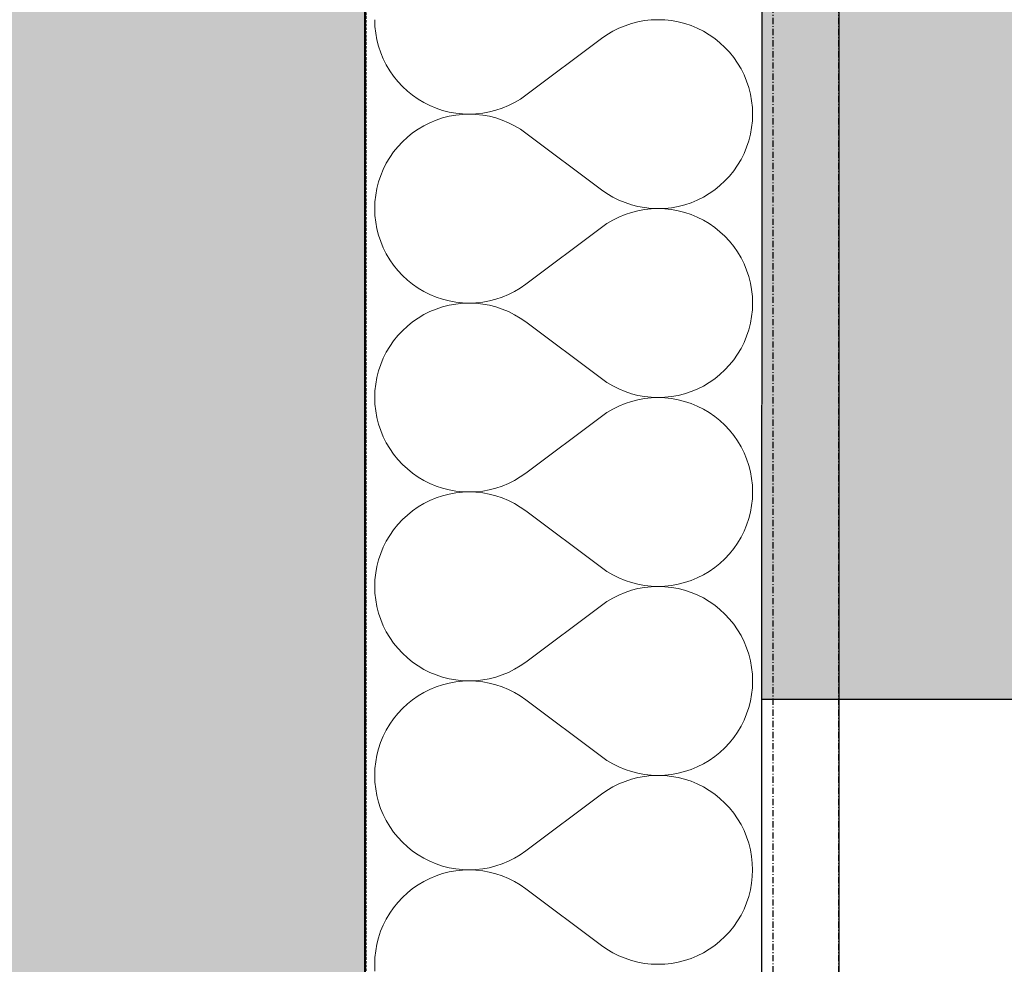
# Model space of a CAD drawing. Header units: millimetres. Extents: x -28761 to 4793, y -4271 to 20239.
# Tile 240 of 256: x -461 to -64, y 8457 to 8838. Entities that reach past the tile are written whole.
import ezdxf

# ---------------------------------------------------------------- set-up
doc = ezdxf.new("R2010")
doc.units = ezdxf.units.MM
doc.header["$MEASUREMENT"] = 0
for name, pattern in [('Wipeout_Contour', [1000, 0, -1000]), ('Čerchovaná M', [4.5, 2.5, -0.85, 0.3, -0.85]), ('čárkovaná 3', [1.5, 1, -0.5])]:
    doc.linetypes.add(name, pattern=pattern)
for name, color, linetype in [('5._POHLED ZÁPADNÍ_1_Konstrukce - nenosné', 7, 'Continuous'), ('5._POHLED ZÁPADNÍ_1_Konstrukce - nosné', 7, 'Continuous'), ('5._POHLED ZÁPADNÍ_1_Nové_Konstrukce - nenosné', 7, 'Continuous'), ('5._POHLED ZÁPADNÍ_1_Nové_Konstrukce - nosné', 7, 'Continuous'), ('5._POHLED ZÁPADNÍ_1_Nové_Výplně - Povrchové', 7, 'Continuous'), ('5._POHLED ZÁPADNÍ_1_Nové_Výplně – Řezové', 7, 'Continuous'), ('5._POHLED ZÁPADNÍ_1_Výplně – Řezové', 7, 'Continuous')]:
    doc.layers.add(name, color=color, linetype=linetype)

# ---------------------------------------------------------------- blocks, each defined once
blk = doc.blocks.new('*X16', base_point=(-30186.65, -6515.26))
at = {"layer": '5._POHLED ZÁPADNÍ_1_Nové_Výplně – Řezové', "color": 21, "linetype": 'Continuous', "lineweight": 20, "true_color": 0xffaaaa}
for p, q in [((-317.86, 8838.1), (-317.77, 8835.38)), ((-317.77, 8835.38), (-317.47, 8832.68)), ((-216.92, 8835.69), (-219.43, 8834.64)), ((-214.34, 8836.55), (-216.92, 8835.69)), ((-211.7, 8837.22), (-214.34, 8836.55)), ((-209.02, 8837.71), (-211.7, 8837.22)), ((-206.32, 8838), (-209.02, 8837.71)), ((-203.6, 8838.1), (-206.32, 8838)), ((-200.88, 8838), (-203.6, 8838.1)), ((-198.18, 8837.72), (-200.88, 8838)), ((-195.5, 8837.23), (-198.18, 8837.72)), ((-192.86, 8836.56), (-195.5, 8837.23)), ((-190.28, 8835.7), (-192.86, 8836.56)), ((-187.77, 8834.66), (-190.28, 8835.7)), ((-317.47, 8832.68), (-316.99, 8830)), ((-224.2, 8832.04), (-226.43, 8830.48)), ((-221.86, 8833.43), (-224.2, 8832.04)), ((-219.43, 8834.64), (-221.86, 8833.43)), ((-185.33, 8833.45), (-187.77, 8834.66)), ((-182.99, 8832.06), (-185.33, 8833.45)), ((-180.76, 8830.51), (-182.99, 8832.06)), ((-316.99, 8830), (-316.32, 8827.37)), ((-316.32, 8827.37), (-315.46, 8824.78)), ((-226.43, 8830.48), (-256.91, 8807.63)), ((-178.64, 8828.8), (-180.76, 8830.51)), ((-176.65, 8826.95), (-178.64, 8828.8)), ((-174.79, 8824.96), (-176.65, 8826.95)), ((-315.46, 8824.78), (-314.42, 8822.27)), ((-173.09, 8822.84), (-174.79, 8824.96)), ((-314.42, 8822.27), (-313.2, 8819.84)), ((-313.2, 8819.84), (-311.81, 8817.5)), ((-171.53, 8820.61), (-173.09, 8822.84)), ((-170.15, 8818.27), (-171.53, 8820.61)), ((-311.81, 8817.5), (-310.26, 8815.27)), ((-310.26, 8815.27), (-308.55, 8813.15)), ((-168.93, 8815.84), (-170.15, 8818.27)), ((-167.89, 8813.32), (-168.93, 8815.84)), ((-308.55, 8813.15), (-306.7, 8811.16)), ((-306.7, 8811.16), (-304.7, 8809.3)), ((-167.03, 8810.74), (-167.89, 8813.32)), ((-304.7, 8809.3), (-302.59, 8807.6)), ((-302.59, 8807.6), (-300.35, 8806.05)), ((-259.14, 8806.07), (-256.91, 8807.63)), ((-166.35, 8808.1), (-167.03, 8810.74)), ((-165.87, 8805.43), (-166.35, 8808.1)), ((-300.35, 8806.05), (-298.01, 8804.66)), ((-298.01, 8804.66), (-295.58, 8803.44)), ((-295.58, 8803.44), (-293.06, 8802.4)), ((-266.43, 8802.42), (-263.91, 8803.46)), ((-263.91, 8803.46), (-261.48, 8804.68)), ((-261.48, 8804.68), (-259.14, 8806.07)), ((-165.58, 8802.72), (-165.87, 8805.43)), ((-293.06, 8802.4), (-290.48, 8801.54)), ((-290.48, 8801.54), (-287.85, 8800.87)), ((-287.85, 8799.14), (-290.48, 8798.47)), ((-287.85, 8800.87), (-285.17, 8800.39)), ((-285.17, 8799.62), (-287.85, 8799.14)), ((-285.17, 8800.39), (-282.46, 8800.1)), ((-282.46, 8799.91), (-285.17, 8799.62)), ((-282.46, 8800.1), (-279.74, 8800.01)), ((-279.74, 8800.01), (-282.46, 8799.91)), ((-279.74, 8800.01), (-277.02, 8800.11)), ((-277.02, 8799.91), (-279.74, 8800.01)), ((-277.02, 8800.11), (-274.32, 8800.4)), ((-274.32, 8799.61), (-277.02, 8799.91)), ((-274.32, 8800.4), (-271.64, 8800.88)), ((-271.64, 8799.13), (-274.32, 8799.61)), ((-271.64, 8800.88), (-269.01, 8801.56)), ((-269.01, 8798.46), (-271.64, 8799.13)), ((-269.01, 8801.56), (-266.43, 8802.42)), ((-165.48, 8800), (-165.58, 8802.72)), ((-165.58, 8797.29), (-165.48, 8800)), ((-298.01, 8795.36), (-300.35, 8793.97)), ((-295.58, 8796.57), (-298.01, 8795.36)), ((-293.06, 8797.61), (-295.58, 8796.57)), ((-290.48, 8798.47), (-293.06, 8797.61)), ((-266.43, 8797.59), (-269.01, 8798.46)), ((-263.91, 8796.55), (-266.43, 8797.59)), ((-261.48, 8795.33), (-263.91, 8796.55)), ((-259.14, 8793.94), (-261.48, 8795.33)), ((-165.87, 8794.58), (-165.58, 8797.29)), ((-302.59, 8792.42), (-304.71, 8790.71)), ((-300.35, 8793.97), (-302.59, 8792.42)), ((-256.91, 8792.39), (-259.14, 8793.94)), ((-226.44, 8769.53), (-256.91, 8792.39)), ((-167.03, 8789.27), (-166.35, 8791.9)), ((-166.35, 8791.9), (-165.87, 8794.58)), ((-306.7, 8788.86), (-308.55, 8786.87)), ((-304.71, 8790.71), (-306.7, 8788.86)), ((-167.89, 8786.69), (-167.03, 8789.27)), ((-310.26, 8784.75), (-311.81, 8782.52)), ((-308.55, 8786.87), (-310.26, 8784.75)), ((-170.15, 8781.74), (-168.93, 8784.17)), ((-168.93, 8784.17), (-167.89, 8786.69)), ((-313.2, 8780.18), (-314.42, 8777.74)), ((-311.81, 8782.52), (-313.2, 8780.18)), ((-173.09, 8777.17), (-171.53, 8779.4)), ((-171.53, 8779.4), (-170.15, 8781.74)), ((-314.42, 8777.74), (-315.46, 8775.23)), ((-174.79, 8775.05), (-173.09, 8777.17)), ((-316.32, 8772.65), (-316.99, 8770.01)), ((-315.46, 8775.23), (-316.32, 8772.65)), ((-178.64, 8771.21), (-176.65, 8773.06)), ((-176.65, 8773.06), (-174.79, 8775.05)), ((-317.48, 8767.34), (-317.77, 8764.63)), ((-316.99, 8770.01), (-317.48, 8767.34)), ((-226.44, 8769.53), (-224.2, 8767.98)), ((-224.2, 8767.98), (-221.86, 8766.59)), ((-185.34, 8766.56), (-183, 8767.95)), ((-183, 8767.95), (-180.76, 8769.5)), ((-180.76, 8769.5), (-178.64, 8771.21)), ((-317.77, 8764.63), (-317.86, 8761.91)), ((-221.86, 8766.59), (-219.43, 8765.37)), ((-219.43, 8765.37), (-216.92, 8764.32)), ((-216.92, 8764.32), (-214.34, 8763.46)), ((-214.34, 8763.46), (-211.7, 8762.79)), ((-195.5, 8762.78), (-192.86, 8763.45)), ((-192.86, 8763.45), (-190.28, 8764.3)), ((-190.28, 8764.3), (-187.77, 8765.34)), ((-187.77, 8765.34), (-185.34, 8766.56)), ((-317.86, 8761.91), (-317.77, 8759.19)), ((-216.92, 8759.5), (-219.43, 8758.45)), ((-214.34, 8760.36), (-216.92, 8759.5)), ((-211.7, 8761.03), (-214.34, 8760.36)), ((-211.7, 8762.79), (-209.03, 8762.3)), ((-209.03, 8761.52), (-211.7, 8761.03)), ((-209.03, 8762.3), (-206.32, 8762.01)), ((-206.32, 8761.81), (-209.03, 8761.52)), ((-206.32, 8762.01), (-203.6, 8761.91)), ((-203.6, 8761.91), (-206.32, 8761.81)), ((-203.6, 8761.91), (-200.88, 8762)), ((-200.88, 8761.81), (-203.6, 8761.91)), ((-200.88, 8762), (-198.18, 8762.29)), ((-198.18, 8761.52), (-200.88, 8761.81)), ((-198.18, 8762.29), (-195.5, 8762.78)), ((-195.5, 8761.04), (-198.18, 8761.52)), ((-192.86, 8760.37), (-195.5, 8761.04)), ((-190.28, 8759.51), (-192.86, 8760.37)), ((-187.77, 8758.47), (-190.28, 8759.51)), ((-317.77, 8759.19), (-317.48, 8756.49)), ((-317.48, 8756.49), (-316.99, 8753.81)), ((-224.2, 8755.84), (-226.44, 8754.29)), ((-221.86, 8757.23), (-224.2, 8755.84)), ((-219.43, 8758.45), (-221.86, 8757.23)), ((-185.34, 8757.26), (-187.77, 8758.47)), ((-183, 8755.87), (-185.34, 8757.26)), ((-180.76, 8754.32), (-183, 8755.87)), ((-316.99, 8753.81), (-316.32, 8751.18)), ((-226.44, 8754.29), (-256.91, 8731.43)), ((-178.64, 8752.61), (-180.76, 8754.32)), ((-176.65, 8750.76), (-178.64, 8752.61)), ((-316.32, 8751.18), (-315.46, 8748.59)), ((-315.46, 8748.59), (-314.42, 8746.08)), ((-174.8, 8748.77), (-176.65, 8750.76)), ((-173.09, 8746.65), (-174.8, 8748.77)), ((-314.42, 8746.08), (-313.2, 8743.65)), ((-313.2, 8743.65), (-311.81, 8741.31)), ((-171.54, 8744.42), (-173.09, 8746.65)), ((-170.15, 8742.08), (-171.54, 8744.42)), ((-311.81, 8741.31), (-310.26, 8739.07)), ((-168.93, 8739.64), (-170.15, 8742.08)), ((-167.89, 8737.13), (-168.93, 8739.64)), ((-310.26, 8739.07), (-308.55, 8736.96)), ((-308.55, 8736.96), (-306.7, 8734.97)), ((-167.03, 8734.55), (-167.89, 8737.13)), ((-306.7, 8734.97), (-304.71, 8733.11)), ((-304.71, 8733.11), (-302.59, 8731.41)), ((-166.36, 8731.91), (-167.03, 8734.55)), ((-165.87, 8729.24), (-166.36, 8731.91)), ((-302.59, 8731.41), (-300.35, 8729.86)), ((-300.35, 8729.86), (-298.01, 8728.47)), ((-298.01, 8728.47), (-295.58, 8727.25)), ((-263.92, 8727.27), (-261.48, 8728.49)), ((-261.48, 8728.49), (-259.15, 8729.88)), ((-259.15, 8729.88), (-256.91, 8731.43)), ((-165.58, 8726.53), (-165.87, 8729.24)), ((-295.58, 8727.25), (-293.06, 8726.21)), ((-293.06, 8726.21), (-290.48, 8725.35)), ((-290.48, 8725.35), (-287.85, 8724.68)), ((-287.85, 8724.68), (-285.17, 8724.2)), ((-285.17, 8724.2), (-282.46, 8723.91)), ((-282.46, 8723.72), (-285.17, 8723.43)), ((-282.46, 8723.91), (-279.75, 8723.82)), ((-279.75, 8723.82), (-282.46, 8723.72)), ((-279.75, 8723.82), (-277.03, 8723.92)), ((-277.03, 8723.72), (-279.75, 8723.82)), ((-277.03, 8723.92), (-274.32, 8724.21)), ((-274.32, 8723.42), (-277.03, 8723.72)), ((-274.32, 8724.21), (-271.64, 8724.69)), ((-271.64, 8724.69), (-269.01, 8725.37)), ((-269.01, 8725.37), (-266.43, 8726.23)), ((-266.43, 8726.23), (-263.92, 8727.27)), ((-165.48, 8723.81), (-165.58, 8726.53)), ((-165.58, 8721.09), (-165.48, 8723.81)), ((-295.58, 8720.38), (-298.01, 8719.16)), ((-293.07, 8721.42), (-295.58, 8720.38)), ((-290.48, 8722.28), (-293.07, 8721.42)), ((-287.85, 8722.95), (-290.48, 8722.28)), ((-285.17, 8723.43), (-287.85, 8722.95)), ((-271.64, 8722.94), (-274.32, 8723.42)), ((-269.01, 8722.26), (-271.64, 8722.94)), ((-266.43, 8721.4), (-269.01, 8722.26)), ((-263.92, 8720.36), (-266.43, 8721.4)), ((-261.48, 8719.14), (-263.92, 8720.36)), ((-165.87, 8718.39), (-165.58, 8721.09)), ((-302.59, 8716.23), (-304.71, 8714.52)), ((-300.35, 8717.78), (-302.59, 8716.23)), ((-298.01, 8719.16), (-300.35, 8717.78)), ((-259.15, 8717.75), (-261.48, 8719.14)), ((-256.91, 8716.2), (-259.15, 8717.75)), ((-226.44, 8693.34), (-256.91, 8716.2)), ((-167.03, 8713.08), (-166.36, 8715.71)), ((-166.36, 8715.71), (-165.87, 8718.39)), ((-306.7, 8712.67), (-308.55, 8710.68)), ((-304.71, 8714.52), (-306.7, 8712.67)), ((-167.89, 8710.5), (-167.03, 8713.08)), ((-310.26, 8708.56), (-311.81, 8706.33)), ((-308.55, 8710.68), (-310.26, 8708.56)), ((-170.15, 8705.55), (-168.93, 8707.98)), ((-168.93, 8707.98), (-167.89, 8710.5)), ((-313.2, 8703.99), (-314.42, 8701.55)), ((-311.81, 8706.33), (-313.2, 8703.99)), ((-171.54, 8703.21), (-170.15, 8705.55)), ((-314.42, 8701.55), (-315.46, 8699.04)), ((-174.8, 8698.86), (-173.09, 8700.98)), ((-173.09, 8700.98), (-171.54, 8703.21)), ((-316.32, 8696.46), (-316.99, 8693.82)), ((-315.46, 8699.04), (-316.32, 8696.46)), ((-178.64, 8695.01), (-176.65, 8696.87)), ((-176.65, 8696.87), (-174.8, 8698.86)), ((-316.99, 8693.82), (-317.48, 8691.15)), ((-226.44, 8693.34), (-224.2, 8691.79)), ((-183, 8691.76), (-180.76, 8693.31)), ((-180.76, 8693.31), (-178.64, 8695.01)), ((-317.77, 8688.44), (-317.87, 8685.72)), ((-317.48, 8691.15), (-317.77, 8688.44)), ((-224.2, 8691.79), (-221.87, 8690.39)), ((-221.87, 8690.39), (-219.43, 8689.18)), ((-219.43, 8689.18), (-216.92, 8688.13)), ((-216.92, 8688.13), (-214.34, 8687.27)), ((-192.87, 8687.26), (-190.28, 8688.11)), ((-190.28, 8688.11), (-187.77, 8689.15)), ((-187.77, 8689.15), (-185.34, 8690.37)), ((-185.34, 8690.37), (-183, 8691.76)), ((-317.87, 8685.72), (-317.77, 8683)), ((-214.34, 8684.17), (-216.92, 8683.31)), ((-214.34, 8687.27), (-211.7, 8686.6)), ((-211.7, 8684.84), (-214.34, 8684.17)), ((-211.7, 8686.6), (-209.03, 8686.11)), ((-209.03, 8685.33), (-211.7, 8684.84)), ((-209.03, 8686.11), (-206.32, 8685.82)), ((-206.32, 8685.62), (-209.03, 8685.33)), ((-206.32, 8685.82), (-203.6, 8685.72)), ((-203.6, 8685.72), (-206.32, 8685.62)), ((-203.6, 8685.72), (-200.89, 8685.81)), ((-200.89, 8685.62), (-203.6, 8685.72)), ((-200.89, 8685.81), (-198.18, 8686.1)), ((-198.18, 8685.33), (-200.89, 8685.62)), ((-198.18, 8686.1), (-195.5, 8686.59)), ((-195.5, 8684.85), (-198.18, 8685.33)), ((-195.5, 8686.59), (-192.87, 8687.26)), ((-192.87, 8684.18), (-195.5, 8684.85)), ((-190.28, 8683.32), (-192.87, 8684.18)), ((-317.77, 8683), (-317.48, 8680.3)), ((-317.48, 8680.3), (-316.99, 8677.62)), ((-221.87, 8681.04), (-224.2, 8679.65)), ((-219.43, 8682.26), (-221.87, 8681.04)), ((-216.92, 8683.31), (-219.43, 8682.26)), ((-187.77, 8682.28), (-190.28, 8683.32)), ((-185.34, 8681.07), (-187.77, 8682.28)), ((-183, 8679.68), (-185.34, 8681.07)), ((-316.99, 8677.62), (-316.32, 8674.98)), ((-226.44, 8678.1), (-256.91, 8655.24)), ((-224.2, 8679.65), (-226.44, 8678.1)), ((-180.76, 8678.13), (-183, 8679.68)), ((-178.64, 8676.42), (-180.76, 8678.13)), ((-176.65, 8674.57), (-178.64, 8676.42)), ((-316.32, 8674.98), (-315.46, 8672.4)), ((-315.46, 8672.4), (-314.42, 8669.89)), ((-174.8, 8672.58), (-176.65, 8674.57)), ((-173.09, 8670.46), (-174.8, 8672.58)), ((-314.42, 8669.89), (-313.2, 8667.46)), ((-171.54, 8668.23), (-173.09, 8670.46)), ((-170.15, 8665.89), (-171.54, 8668.23)), ((-313.2, 8667.46), (-311.81, 8665.12)), ((-311.81, 8665.12), (-310.26, 8662.88)), ((-168.93, 8663.45), (-170.15, 8665.89)), ((-310.26, 8662.88), (-308.55, 8660.77)), ((-308.55, 8660.77), (-306.7, 8658.78)), ((-167.89, 8660.94), (-168.93, 8663.45)), ((-167.03, 8658.36), (-167.89, 8660.94)), ((-306.7, 8658.78), (-304.71, 8656.92)), ((-304.71, 8656.92), (-302.59, 8655.22)), ((-166.36, 8655.72), (-167.03, 8658.36)), ((-302.59, 8655.22), (-300.35, 8653.67)), ((-300.35, 8653.67), (-298.01, 8652.28)), ((-298.01, 8652.28), (-295.58, 8651.06)), ((-263.92, 8651.08), (-261.49, 8652.3)), ((-261.49, 8652.3), (-259.15, 8653.69)), ((-259.15, 8653.69), (-256.91, 8655.24)), ((-165.87, 8653.05), (-166.36, 8655.72)), ((-165.58, 8650.34), (-165.87, 8653.05)), ((-295.58, 8651.06), (-293.07, 8650.02)), ((-293.07, 8650.02), (-290.49, 8649.16)), ((-290.49, 8649.16), (-287.85, 8648.49)), ((-287.85, 8648.49), (-285.17, 8648.01)), ((-274.32, 8648.02), (-271.65, 8648.5)), ((-271.65, 8648.5), (-269.01, 8649.18)), ((-269.01, 8649.18), (-266.43, 8650.04)), ((-266.43, 8650.04), (-263.92, 8651.08)), ((-165.49, 8647.62), (-165.58, 8650.34)), ((-293.07, 8645.23), (-295.58, 8644.19)), ((-290.49, 8646.09), (-293.07, 8645.23)), ((-287.85, 8646.76), (-290.49, 8646.09)), ((-285.17, 8647.24), (-287.85, 8646.76)), ((-285.17, 8648.01), (-282.47, 8647.72)), ((-282.47, 8647.53), (-285.17, 8647.24)), ((-282.47, 8647.72), (-279.75, 8647.63)), ((-279.75, 8647.63), (-282.47, 8647.53)), ((-279.75, 8647.63), (-277.03, 8647.72)), ((-277.03, 8647.53), (-279.75, 8647.63)), ((-277.03, 8647.72), (-274.32, 8648.02)), ((-274.32, 8647.23), (-277.03, 8647.53)), ((-271.65, 8646.75), (-274.32, 8647.23)), ((-269.01, 8646.07), (-271.65, 8646.75)), ((-266.43, 8645.21), (-269.01, 8646.07)), ((-263.92, 8644.17), (-266.43, 8645.21)), ((-165.87, 8642.2), (-165.58, 8644.9)), ((-165.58, 8644.9), (-165.49, 8647.62)), ((-300.35, 8641.59), (-302.59, 8640.04)), ((-298.01, 8642.97), (-300.35, 8641.59)), ((-295.58, 8644.19), (-298.01, 8642.97)), ((-261.49, 8642.95), (-263.92, 8644.17)), ((-259.15, 8641.56), (-261.49, 8642.95)), ((-256.91, 8640.01), (-259.15, 8641.56)), ((-166.36, 8639.52), (-165.87, 8642.2)), ((-306.7, 8636.48), (-308.56, 8634.49)), ((-304.71, 8638.33), (-306.7, 8636.48)), ((-302.59, 8640.04), (-304.71, 8638.33)), ((-226.44, 8617.15), (-256.91, 8640.01)), ((-167.89, 8634.3), (-167.03, 8636.89)), ((-167.03, 8636.89), (-166.36, 8639.52)), ((-310.26, 8632.37), (-311.81, 8630.13)), ((-308.56, 8634.49), (-310.26, 8632.37)), ((-168.93, 8631.79), (-167.89, 8634.3)), ((-311.81, 8630.13), (-313.2, 8627.8)), ((-171.54, 8627.02), (-170.15, 8629.36)), ((-170.15, 8629.36), (-168.93, 8631.79)), ((-314.42, 8625.36), (-315.46, 8622.85)), ((-313.2, 8627.8), (-314.42, 8625.36)), ((-174.8, 8622.67), (-173.09, 8624.79)), ((-173.09, 8624.79), (-171.54, 8627.02)), ((-315.46, 8622.85), (-316.32, 8620.27)), ((-178.64, 8618.82), (-176.65, 8620.68)), ((-176.65, 8620.68), (-174.8, 8622.67)), ((-317, 8617.63), (-317.48, 8614.96)), ((-316.32, 8620.27), (-317, 8617.63)), ((-226.44, 8617.15), (-224.21, 8615.59)), ((-183, 8615.57), (-180.76, 8617.12)), ((-180.76, 8617.12), (-178.64, 8618.82)), ((-317.48, 8614.96), (-317.77, 8612.25)), ((-224.21, 8615.59), (-221.87, 8614.2)), ((-221.87, 8614.2), (-219.44, 8612.98)), ((-219.44, 8612.98), (-216.92, 8611.94)), ((-190.29, 8611.92), (-187.77, 8612.96)), ((-187.77, 8612.96), (-185.34, 8614.18)), ((-185.34, 8614.18), (-183, 8615.57)), ((-317.77, 8612.25), (-317.87, 8609.53)), ((-317.87, 8609.53), (-317.77, 8606.81)), ((-216.92, 8611.94), (-214.34, 8611.08)), ((-214.34, 8611.08), (-211.71, 8610.41)), ((-211.71, 8608.65), (-214.34, 8607.98)), ((-211.71, 8610.41), (-209.03, 8609.92)), ((-209.03, 8609.14), (-211.71, 8608.65)), ((-209.03, 8609.92), (-206.33, 8609.63)), ((-206.33, 8609.43), (-209.03, 8609.14)), ((-206.33, 8609.63), (-203.61, 8609.53)), ((-203.61, 8609.53), (-206.33, 8609.43)), ((-203.61, 8609.53), (-200.89, 8609.62)), ((-200.89, 8609.43), (-203.61, 8609.53)), ((-200.89, 8609.62), (-198.18, 8609.91)), ((-198.18, 8609.14), (-200.89, 8609.43)), ((-198.18, 8609.91), (-195.5, 8610.39)), ((-195.5, 8608.66), (-198.18, 8609.14)), ((-195.5, 8610.39), (-192.87, 8611.07)), ((-192.87, 8607.99), (-195.5, 8608.66)), ((-192.87, 8611.07), (-190.29, 8611.92)), ((-317.77, 8606.81), (-317.48, 8604.11)), ((-221.87, 8604.85), (-224.21, 8603.46)), ((-219.44, 8606.07), (-221.87, 8604.85)), ((-216.92, 8607.12), (-219.44, 8606.07)), ((-214.34, 8607.98), (-216.92, 8607.12)), ((-190.29, 8607.13), (-192.87, 8607.99)), ((-187.77, 8606.09), (-190.29, 8607.13)), ((-185.34, 8604.88), (-187.77, 8606.09)), ((-183, 8603.49), (-185.34, 8604.88)), ((-317.48, 8604.11), (-317, 8601.43)), ((-317, 8601.43), (-316.32, 8598.79)), ((-226.44, 8601.91), (-256.92, 8579.05)), ((-224.21, 8603.46), (-226.44, 8601.91)), ((-180.76, 8601.94), (-183, 8603.49)), ((-178.65, 8600.23), (-180.76, 8601.94)), ((-316.32, 8598.79), (-315.46, 8596.21)), ((-176.65, 8598.38), (-178.65, 8600.23)), ((-174.8, 8596.39), (-176.65, 8598.38)), ((-315.46, 8596.21), (-314.42, 8593.7)), ((-314.42, 8593.7), (-313.2, 8591.27)), ((-173.09, 8594.27), (-174.8, 8596.39)), ((-171.54, 8592.04), (-173.09, 8594.27)), ((-313.2, 8591.27), (-311.82, 8588.93)), ((-311.82, 8588.93), (-310.26, 8586.69)), ((-170.15, 8589.7), (-171.54, 8592.04)), ((-168.93, 8587.26), (-170.15, 8589.7)), ((-310.26, 8586.69), (-308.56, 8584.58)), ((-167.89, 8584.75), (-168.93, 8587.26)), ((-167.03, 8582.17), (-167.89, 8584.75)), ((-308.56, 8584.58), (-306.7, 8582.59)), ((-306.7, 8582.59), (-304.71, 8580.73)), ((-304.71, 8580.73), (-302.59, 8579.03)), ((-166.36, 8579.53), (-167.03, 8582.17)), ((-302.59, 8579.03), (-300.36, 8577.47)), ((-300.36, 8577.47), (-298.02, 8576.09)), ((-261.49, 8576.11), (-259.15, 8577.5)), ((-259.15, 8577.5), (-256.92, 8579.05)), ((-165.88, 8576.86), (-166.36, 8579.53)), ((-165.58, 8574.15), (-165.88, 8576.86)), ((-298.02, 8576.09), (-295.58, 8574.87)), ((-295.58, 8574.87), (-293.07, 8573.83)), ((-293.07, 8573.83), (-290.49, 8572.97)), ((-290.49, 8572.97), (-287.85, 8572.3)), ((-271.65, 8572.31), (-269.01, 8572.99)), ((-269.01, 8572.99), (-266.43, 8573.85)), ((-266.43, 8573.85), (-263.92, 8574.89)), ((-263.92, 8574.89), (-261.49, 8576.11)), ((-165.49, 8571.43), (-165.58, 8574.15)), ((-293.07, 8569.04), (-295.58, 8568)), ((-290.49, 8569.9), (-293.07, 8569.04)), ((-287.85, 8570.57), (-290.49, 8569.9)), ((-287.85, 8572.3), (-285.17, 8571.82)), ((-285.17, 8571.05), (-287.85, 8570.57)), ((-285.17, 8571.82), (-282.47, 8571.53)), ((-282.47, 8571.34), (-285.17, 8571.05)), ((-282.47, 8571.53), (-279.75, 8571.44)), ((-279.75, 8571.44), (-282.47, 8571.34)), ((-279.75, 8571.44), (-277.03, 8571.53)), ((-277.03, 8571.34), (-279.75, 8571.44)), ((-277.03, 8571.53), (-274.33, 8571.83)), ((-274.33, 8571.04), (-277.03, 8571.34)), ((-274.33, 8571.83), (-271.65, 8572.31)), ((-271.65, 8570.56), (-274.33, 8571.04)), ((-269.01, 8569.88), (-271.65, 8570.56)), ((-266.43, 8569.02), (-269.01, 8569.88)), ((-263.92, 8567.98), (-266.43, 8569.02)), ((-165.58, 8568.71), (-165.49, 8571.43)), ((-300.36, 8565.4), (-302.59, 8563.85)), ((-298.02, 8566.78), (-300.36, 8565.4)), ((-295.58, 8568), (-298.02, 8566.78)), ((-261.49, 8566.76), (-263.92, 8567.98)), ((-259.15, 8565.37), (-261.49, 8566.76)), ((-256.92, 8563.82), (-259.15, 8565.37)), ((-166.36, 8563.33), (-165.88, 8566.01)), ((-165.88, 8566.01), (-165.58, 8568.71)), ((-304.71, 8562.14), (-306.7, 8560.29)), ((-302.59, 8563.85), (-304.71, 8562.14)), ((-226.44, 8540.96), (-256.92, 8563.82)), ((-167.03, 8560.7), (-166.36, 8563.33)), ((-308.56, 8558.3), (-310.26, 8556.18)), ((-306.7, 8560.29), (-308.56, 8558.3)), ((-168.93, 8555.6), (-167.89, 8558.11)), ((-167.89, 8558.11), (-167.03, 8560.7)), ((-311.82, 8553.94), (-313.21, 8551.6)), ((-310.26, 8556.18), (-311.82, 8553.94)), ((-171.54, 8550.83), (-170.15, 8553.17)), ((-170.15, 8553.17), (-168.93, 8555.6)), ((-314.42, 8549.17), (-315.47, 8546.66)), ((-313.21, 8551.6), (-314.42, 8549.17)), ((-173.09, 8548.6), (-171.54, 8550.83)), ((-315.47, 8546.66), (-316.32, 8544.08)), ((-176.65, 8544.49), (-174.8, 8546.48)), ((-174.8, 8546.48), (-173.09, 8548.6)), ((-317, 8541.44), (-317.48, 8538.76)), ((-316.32, 8544.08), (-317, 8541.44)), ((-180.77, 8540.93), (-178.65, 8542.63)), ((-178.65, 8542.63), (-176.65, 8544.49)), ((-317.48, 8538.76), (-317.77, 8536.06)), ((-226.44, 8540.96), (-224.21, 8539.4)), ((-224.21, 8539.4), (-221.87, 8538.01)), ((-221.87, 8538.01), (-219.44, 8536.79)), ((-187.77, 8536.77), (-185.34, 8537.99)), ((-185.34, 8537.99), (-183, 8539.38)), ((-183, 8539.38), (-180.77, 8540.93)), ((-317.77, 8536.06), (-317.87, 8533.34)), ((-317.87, 8533.34), (-317.77, 8530.62)), ((-219.44, 8536.79), (-216.92, 8535.75)), ((-216.92, 8535.75), (-214.34, 8534.89)), ((-214.34, 8534.89), (-211.71, 8534.21)), ((-211.71, 8534.21), (-209.03, 8533.73)), ((-209.03, 8533.73), (-206.33, 8533.44)), ((-206.33, 8533.24), (-209.03, 8532.95)), ((-206.33, 8533.44), (-203.61, 8533.34)), ((-203.61, 8533.34), (-206.33, 8533.24)), ((-203.61, 8533.34), (-200.89, 8533.43)), ((-200.89, 8533.24), (-203.61, 8533.34)), ((-200.89, 8533.43), (-198.18, 8533.72)), ((-198.18, 8532.95), (-200.89, 8533.24)), ((-198.18, 8533.72), (-195.51, 8534.2)), ((-195.51, 8534.2), (-192.87, 8534.88)), ((-192.87, 8534.88), (-190.29, 8535.73)), ((-190.29, 8535.73), (-187.77, 8536.77)), ((-317.77, 8530.62), (-317.48, 8527.92)), ((-219.44, 8529.88), (-221.87, 8528.66)), ((-216.92, 8530.93), (-219.44, 8529.88)), ((-214.34, 8531.79), (-216.92, 8530.93)), ((-211.71, 8532.46), (-214.34, 8531.79)), ((-209.03, 8532.95), (-211.71, 8532.46)), ((-195.51, 8532.47), (-198.18, 8532.95)), ((-192.87, 8531.8), (-195.51, 8532.47)), ((-190.29, 8530.94), (-192.87, 8531.8)), ((-187.77, 8529.9), (-190.29, 8530.94)), ((-185.34, 8528.69), (-187.77, 8529.9)), ((-317.48, 8527.92), (-317, 8525.24)), ((-317, 8525.24), (-316.33, 8522.6)), ((-226.44, 8525.72), (-256.92, 8502.86)), ((-224.21, 8527.27), (-226.44, 8525.72)), ((-221.87, 8528.66), (-224.21, 8527.27)), ((-183, 8527.3), (-185.34, 8528.69)), ((-180.77, 8525.75), (-183, 8527.3)), ((-178.65, 8524.04), (-180.77, 8525.75)), ((-316.33, 8522.6), (-315.47, 8520.02)), ((-176.66, 8522.19), (-178.65, 8524.04)), ((-174.8, 8520.2), (-176.66, 8522.19)), ((-315.47, 8520.02), (-314.42, 8517.51)), ((-314.42, 8517.51), (-313.21, 8515.08)), ((-173.09, 8518.08), (-174.8, 8520.2)), ((-171.54, 8515.85), (-173.09, 8518.08)), ((-313.21, 8515.08), (-311.82, 8512.74)), ((-170.15, 8513.51), (-171.54, 8515.85)), ((-168.93, 8511.07), (-170.15, 8513.51)), ((-311.82, 8512.74), (-310.27, 8510.5)), ((-310.27, 8510.5), (-308.56, 8508.39)), ((-167.89, 8508.56), (-168.93, 8511.07)), ((-308.56, 8508.39), (-306.7, 8506.39)), ((-306.7, 8506.39), (-304.71, 8504.54)), ((-167.03, 8505.98), (-167.89, 8508.56)), ((-166.36, 8503.34), (-167.03, 8505.98)), ((-304.71, 8504.54), (-302.59, 8502.84)), ((-302.59, 8502.84), (-300.36, 8501.28)), ((-300.36, 8501.28), (-298.02, 8499.9)), ((-261.49, 8499.92), (-259.15, 8501.31)), ((-259.15, 8501.31), (-256.92, 8502.86)), ((-165.88, 8500.67), (-166.36, 8503.34)), ((-298.02, 8499.9), (-295.58, 8498.68)), ((-295.58, 8498.68), (-293.07, 8497.64)), ((-293.07, 8497.64), (-290.49, 8496.78)), ((-269.01, 8496.8), (-266.43, 8497.66)), ((-266.43, 8497.66), (-263.92, 8498.7)), ((-263.92, 8498.7), (-261.49, 8499.92)), ((-165.59, 8497.96), (-165.88, 8500.67)), ((-165.49, 8495.24), (-165.59, 8497.96)), ((-290.49, 8493.71), (-293.07, 8492.85)), ((-290.49, 8496.78), (-287.85, 8496.11)), ((-287.85, 8494.38), (-290.49, 8493.71)), ((-287.85, 8496.11), (-285.17, 8495.63)), ((-285.17, 8494.86), (-287.85, 8494.38)), ((-285.17, 8495.63), (-282.47, 8495.34)), ((-282.47, 8495.15), (-285.17, 8494.86)), ((-282.47, 8495.34), (-279.75, 8495.24)), ((-279.75, 8495.24), (-282.47, 8495.15)), ((-279.75, 8495.24), (-277.03, 8495.34)), ((-277.03, 8495.15), (-279.75, 8495.24)), ((-277.03, 8495.34), (-274.33, 8495.64)), ((-274.33, 8494.85), (-277.03, 8495.15)), ((-274.33, 8495.64), (-271.65, 8496.12)), ((-271.65, 8494.37), (-274.33, 8494.85)), ((-271.65, 8496.12), (-269.01, 8496.8)), ((-269.01, 8493.69), (-271.65, 8494.37)), ((-266.43, 8492.83), (-269.01, 8493.69)), ((-165.59, 8492.52), (-165.49, 8495.24)), ((-298.02, 8490.59), (-300.36, 8489.21)), ((-295.58, 8491.81), (-298.02, 8490.59)), ((-293.07, 8492.85), (-295.58, 8491.81)), ((-263.92, 8491.79), (-266.43, 8492.83)), ((-261.49, 8490.57), (-263.92, 8491.79)), ((-259.15, 8489.18), (-261.49, 8490.57)), ((-166.36, 8487.14), (-165.88, 8489.82)), ((-165.88, 8489.82), (-165.59, 8492.52)), ((-304.71, 8485.95), (-306.7, 8484.1)), ((-302.59, 8487.66), (-304.71, 8485.95)), ((-300.36, 8489.21), (-302.59, 8487.66)), ((-256.92, 8487.63), (-259.15, 8489.18)), ((-226.44, 8464.77), (-256.92, 8487.63)), ((-167.03, 8484.51), (-166.36, 8487.14)), ((-308.56, 8482.11), (-310.27, 8479.99)), ((-306.7, 8484.1), (-308.56, 8482.11)), ((-168.94, 8479.41), (-167.89, 8481.92)), ((-167.89, 8481.92), (-167.03, 8484.51)), ((-311.82, 8477.75), (-313.21, 8475.41)), ((-310.27, 8479.99), (-311.82, 8477.75)), ((-170.15, 8476.98), (-168.94, 8479.41)), ((-313.21, 8475.41), (-314.43, 8472.98)), ((-173.09, 8472.4), (-171.54, 8474.64)), ((-171.54, 8474.64), (-170.15, 8476.98)), ((-315.47, 8470.47), (-316.33, 8467.89)), ((-314.43, 8472.98), (-315.47, 8470.47)), ((-176.66, 8468.3), (-174.8, 8470.29)), ((-174.8, 8470.29), (-173.09, 8472.4)), ((-316.33, 8467.89), (-317, 8465.25)), ((-180.77, 8464.74), (-178.65, 8466.44)), ((-178.65, 8466.44), (-176.66, 8468.3)), ((-317.48, 8462.57), (-317.77, 8459.87)), ((-317, 8465.25), (-317.48, 8462.57)), ((-226.44, 8464.77), (-224.21, 8463.21)), ((-224.21, 8463.21), (-221.87, 8461.82)), ((-221.87, 8461.82), (-219.44, 8460.6)), ((-187.78, 8460.58), (-185.34, 8461.8)), ((-185.34, 8461.8), (-183, 8463.19)), ((-183, 8463.19), (-180.77, 8464.74)), ((-317.77, 8459.87), (-317.87, 8457.15)), ((-219.44, 8460.6), (-216.93, 8459.56)), ((-216.93, 8459.56), (-214.35, 8458.7)), ((-214.35, 8458.7), (-211.71, 8458.02)), ((-211.71, 8458.02), (-209.03, 8457.54)), ((-198.19, 8457.53), (-195.51, 8458.01)), ((-195.51, 8458.01), (-192.87, 8458.68)), ((-192.87, 8458.68), (-190.29, 8459.54)), ((-190.29, 8459.54), (-187.78, 8460.58)), ((-317.87, 8457.15), (-317.77, 8454.43)), ((-209.03, 8457.54), (-206.33, 8457.25)), ((-206.33, 8457.25), (-203.61, 8457.15)), ((-203.61, 8457.15), (-200.89, 8457.24)), ((-200.89, 8457.24), (-198.19, 8457.53))]:
    blk.add_line(p, q, dxfattribs=at)

msp = doc.modelspace()

# ---------------------------------------------------------------- hatches: boundary and pattern name
at = {"layer": '5._POHLED ZÁPADNÍ_1_Nové_Výplně - Povrchové', "linetype": 'Continuous', "lineweight": 0, "true_color": 0xfed4d4}
msp.add_hatch(color=254, dxfattribs=at).paths.add_polyline_path([(-321.69, 8564.05), (948.31, 8564.05), (948.31, 13540.8), (-321.69, 13540.8)])
at = {"layer": '5._POHLED ZÁPADNÍ_1_Výplně – Řezové', "linetype": 'Continuous', "lineweight": 13}
msp.add_hatch(color=254, dxfattribs=at).paths.add_polyline_path([(-821.69, 7933.61), (-321.69, 7933.61), (-321.69, 9430.27), (-821.69, 9430.27)])

# ---------------------------------------------------------------- linework, layer by layer
at = {"layer": '5._POHLED ZÁPADNÍ_1_Konstrukce - nosné', "color": 7, "linetype": 'Continuous', "lineweight": 50, "flags": 128}
msp.add_lwpolyline([(-321.69, 7933.61), (-321.69, 9430.27)], dxfattribs=at)
at = {"layer": '5._POHLED ZÁPADNÍ_1_Nové_Konstrukce - nenosné', "color": 1, "linetype": 'Continuous', "lineweight": 25, "flags": 128}
msp.add_lwpolyline([(-321.69, 8564.05), (948.31, 8564.05), (948.31, 13540.8), (-321.69, 13540.8)], close=True, dxfattribs=at)
at = {"layer": '5._POHLED ZÁPADNÍ_1_Nové_Konstrukce - nosné', "color": 1, "linetype": 'Čerchovaná M', "lineweight": 25}
for p, q in [((-130.77, 18117.85), (-130.77, 194.27)), ((-130.68, 18117.85), (-130.68, 194.27))]:
    msp.add_line(p, q, dxfattribs=at)
at = {"layer": '5._POHLED ZÁPADNÍ_1_Nové_Konstrukce - nosné', "color": 1, "linetype": 'Čerchovaná M', "lineweight": 25, "flags": 128}
for points in [[(-157.33, 18117.85), (-157.33, 194.27)], [(-130.59, 194.27), (-130.59, 18117.85)]]:
    msp.add_lwpolyline(points, dxfattribs=at)

# ---------------------------------------------------------------- next in the draw order: wipeouts: each hides what was drawn before it
at = {"color": 254, "linetype": 'Wipeout_Contour', "lineweight": 0, "ltscale": 34746.79736}
msp.add_wipeout([(-321.69, 7933.61), (-161.69, 7933.61), (-161.66, 9432.26), (-321.66, 9432.27)], dxfattribs=at).dxf.layer = '5._POHLED ZÁPADNÍ_1_Nové_Výplně – Řezové'

# ---------------------------------------------------------------- next in the draw order: linework, layer by layer
at = {"layer": '5._POHLED ZÁPADNÍ_1_Konstrukce - nenosné', "color": 7, "linetype": 'čárkovaná 3', "lineweight": 35}
msp.add_line((-321.45, 349.97), (-321.45, 17970.06), dxfattribs=at)
at = {"layer": '5._POHLED ZÁPADNÍ_1_Nové_Konstrukce - nosné', "color": 1, "linetype": 'Continuous', "lineweight": 25, "flags": 128}
for points in [[(-321.66, 9432.27), (-321.69, 7933.61)], [(-161.69, 7933.61), (-161.66, 9432.26)]]:
    msp.add_lwpolyline(points, dxfattribs=at)

# ---------------------------------------------------------------- next in the draw order: block references
at = {"layer": '5._POHLED ZÁPADNÍ_1_Konstrukce - nenosné', "color": 9, "linetype": 'Continuous', "lineweight": 13}
msp.add_blockref('*X16', (-30186.65, -6515.26), dxfattribs=at)

doc.saveas('drawing.dxf')
